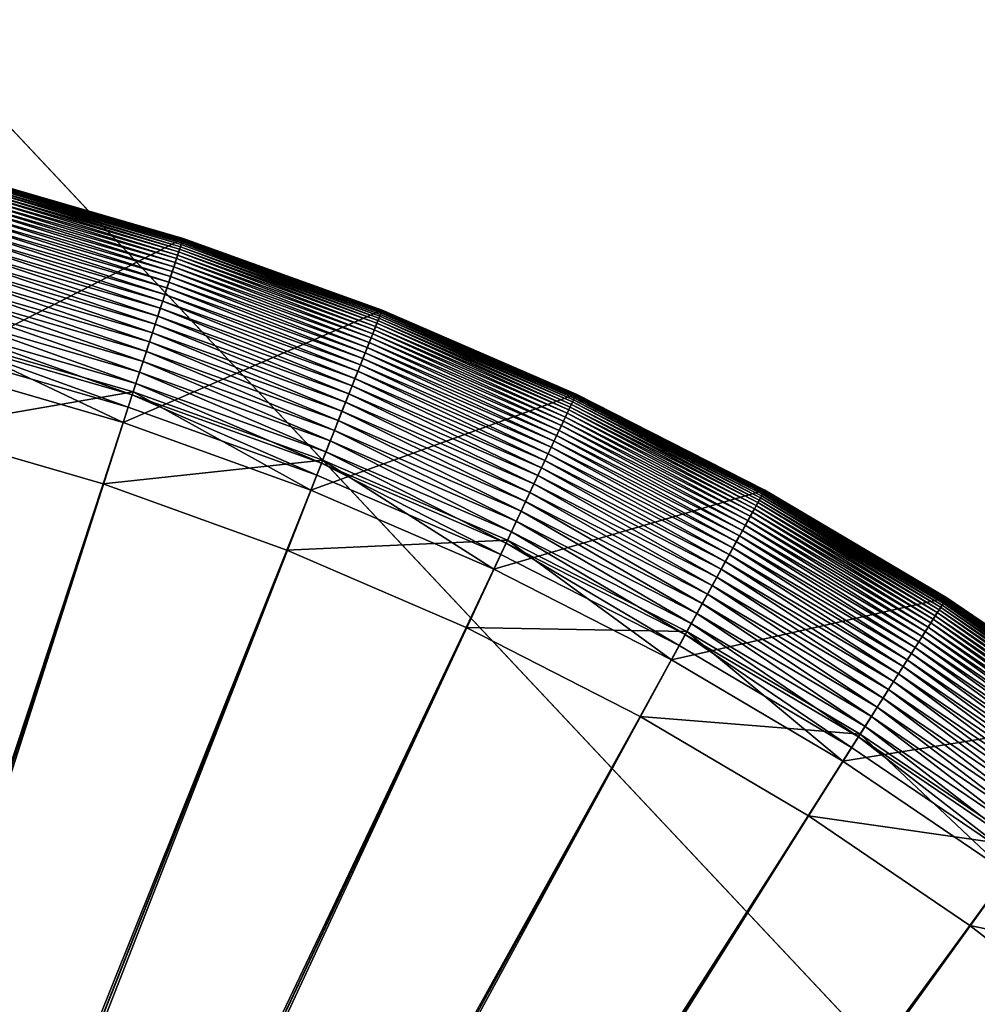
# Model space of a CAD drawing. Header units: millimetres. Extents: x -17.3 to 17.3, y -17.3 to 17.3.
# Tile 232 of 256: x -9.9 to -8.9, y 9.6 to 10.6. Entities that reach past the tile are written whole.
import ezdxf

# ---------------------------------------------------------------- set-up
doc = ezdxf.new("R2010")
doc.units = ezdxf.units.MM
doc.layers.get('0').update_dxf_attribs({"true_color": 0x5890e1})

msp = doc.modelspace()

# ---------------------------------------------------------------- meshes
at = {"color": 206, "true_color": 0x6c0888}
mesh = msp.add_polyface(dxfattribs=at)
corners = [(0, 16.6892, 33.4678), (0, 0, 33.4678), (-1.0479, 16.6563, 33.4678), (0, 0, 33.9833), (0, 16.2671, 33.8989), (-1.0214, 16.235, 33.8989), (-2.0917, 16.5576, 33.4678), (-2.0388, 16.1388, 33.8989), (-3.1272, 16.3936, 33.4678), (-3.0482, 15.979, 33.8989), (-4.1504, 16.1649, 33.4678), (-4.0455, 15.7561, 33.8989), (-5.1573, 15.8724, 33.4678), (-5.0268, 15.4709, 33.8989), (-6.1437, 15.5172, 33.4678), (-5.9883, 15.1248, 33.8989), (-7.1059, 15.1009, 33.4678), (-6.9262, 14.7189, 33.8989), (-8.0401, 14.6249, 33.4678), (-7.8367, 14.255, 33.8989), (-8.9425, 14.0912, 33.4678), (-8.7164, 13.7348, 33.8989), (-9.8097, 13.5019, 33.4678), (-9.5616, 13.1604, 33.8989), (-10.6381, 12.8593, 33.4678), (-10.3691, 12.534, 33.8989), (-11.4246, 12.1659, 33.4678), (-11.1356, 11.8582, 33.8989), (-11.4698, 12.2141, 33.4685), (-12.1659, 11.4246, 33.4678), (-11.8582, 11.1356, 33.8989), (-11.1979, 11.9245, 35.1652), (-11.9245, 11.1979, 35.1652), (-11.0823, 11.8015, 35.209), (-11.8015, 11.0823, 35.209), (-12.5891, 11.8219, 35.7037), (-12.8593, 10.6381, 33.4678), (-12.534, 10.3691, 33.8989), (-13.5019, 9.8097, 33.4678), (-13.1604, 9.5616, 33.8989), (-14.0912, 8.9425, 33.4678), (-13.7348, 8.7164, 33.8989), (-14.6249, 8.0401, 33.4678), (-14.255, 7.8367, 33.8989), (-15.1009, 7.1059, 33.4678), (-14.7189, 6.9262, 33.8989), (-15.5172, 6.1437, 33.4678), (-15.1248, 5.9883, 33.8989), (-15.8724, 5.1573, 33.4678), (-15.4709, 5.0268, 33.8989), (-16.1649, 4.1504, 33.4678), (-15.7561, 4.0455, 33.8989), (-16.3936, 3.1272, 33.4678), (-15.979, 3.0481, 33.8989), (-16.5576, 2.0917, 33.4678), (-16.1388, 2.0388, 33.8989), (-16.6563, 1.0479, 33.4678), (-16.235, 1.0214, 33.8989), (-16.6892, 0, 33.4678), (-16.2671, 0, 33.8989)]
mesh.append_faces([[corners[k] for k in face] for face in [(0, 1, 2), (2, 1, 6), (6, 1, 8), (8, 1, 10), (10, 1, 12), (12, 1, 14), (14, 1, 16), (16, 1, 18), (18, 1, 20), (20, 1, 22), (22, 1, 24), (24, 1, 26), (26, 1, 29), (27, 32, 30), (31, 34, 32), (33, 35, 34), (29, 1, 36), (36, 1, 38), (38, 1, 40), (40, 1, 42), (42, 1, 44), (44, 1, 46), (46, 1, 48), (48, 1, 50), (50, 1, 52), (52, 1, 54), (54, 1, 56), (56, 1, 58)]], dxfattribs={"vtx0": -1, "color": 206})
mesh.append_faces([[corners[k] for k in face] for face in [(3, 4, 5), (3, 5, 7), (3, 7, 9), (3, 9, 11), (3, 11, 13), (3, 13, 15), (3, 15, 17), (3, 17, 19), (3, 19, 21), (3, 21, 23), (3, 23, 25), (3, 25, 27), (28, 26, 29), (3, 27, 30), (27, 31, 32), (31, 33, 34), (3, 30, 37), (3, 37, 39), (3, 39, 41), (3, 41, 43), (3, 43, 45), (3, 45, 47), (3, 47, 49), (3, 49, 51), (3, 51, 53), (3, 53, 55), (3, 55, 57), (3, 57, 59)]], dxfattribs={"vtx2": -1, "color": 206})
mesh = msp.add_polyface(dxfattribs=at)
corners = [(-10.1184, 10.5048, -11.7242), (-10.1184, 10.5048, -8.9432), (-9.9022, 10.4565, -8.9432), (-9.9022, 10.4565, -11.7242), (-10.1184, 10.5048, -8.9335), (-9.9022, 10.4565, -8.9335), (-10.1185, 10.5045, -8.9239), (-9.9023, 10.4562, -8.9239), (-10.1186, 10.5039, -8.9143), (-9.9025, 10.4555, -8.9143), (-10.1188, 10.5029, -8.9048), (-9.9027, 10.4546, -8.9048), (-10.119, 10.5017, -8.8954), (-9.903, 10.4534, -8.8954), (-10.1193, 10.5001, -8.8861), (-9.9034, 10.4518, -8.8861), (-10.1197, 10.4981, -8.8769), (-9.9039, 10.4499, -8.8769), (-9.9045, 10.4476, -8.8679), (-10.1201, 10.4958, -8.8679), (-9.9052, 10.445, -8.859), (-10.1206, 10.4932, -8.859), (-9.9059, 10.442, -8.8503), (-10.1212, 10.4902, -8.8503), (-9.9068, 10.4387, -8.8419), (-10.1219, 10.4867, -8.8419), (-9.9078, 10.4349, -8.8336), (-10.1226, 10.4829, -8.8336), (-9.9088, 10.4307, -8.8256), (-10.1234, 10.4787, -8.8256), (-9.91, 10.4262, -8.8178), (-10.1243, 10.4741, -8.8178), (-9.9113, 10.4212, -8.8103), (-10.1253, 10.469, -8.8103), (-9.9127, 10.4158, -8.8031), (-10.1263, 10.4635, -8.8031), (-9.9142, 10.4099, -8.7963), (-10.1274, 10.4576, -8.7963), (-9.9158, 10.4036, -8.7898), (-10.1286, 10.4512, -8.7898), (-9.9175, 10.3969, -8.7836), (-10.13, 10.4444, -8.7836), (-9.9194, 10.3896, -8.7778), (-10.1314, 10.437, -8.7778), (-9.9214, 10.3819, -8.7725), (-10.1328, 10.4292, -8.7725), (-9.9235, 10.3738, -8.7675), (-10.1344, 10.4209, -8.7675), (-9.9257, 10.3651, -8.763), (-10.1361, 10.4121, -8.763), (-9.9281, 10.3559, -8.7589), (-10.1379, 10.4028, -8.7589), (-9.9305, 10.3461, -8.7553), (-10.1398, 10.3929, -8.7553), (-9.9332, 10.3359, -8.7522), (-10.1418, 10.3825, -8.7522), (-9.9359, 10.3251, -8.7497), (-10.1438, 10.3716, -8.7497), (-9.9389, 10.3138, -8.7476), (-10.146, 10.3601, -8.7476), (-9.9419, 10.3019, -8.7461), (-10.1483, 10.3481, -8.7461), (-9.9451, 10.2895, -8.7452), (-10.1507, 10.3354, -8.7452), (-9.9484, 10.2764, -8.7449), (-10.1691, 10.2392, -9.1141), (-9.9442, 10.2928, -9.3675), (-9.9695, 10.1946, -9.1141), (-10.1501, 10.3388, -9.3675), (-9.9526, 10.2601, -11.5706), (-10.1564, 10.3056, -11.5706), (-9.7085, 10.3361, -8.7836), (-9.7108, 10.329, -8.7778), (-9.7133, 10.3215, -8.7725), (-9.7159, 10.3134, -8.7675), (-9.7186, 10.3049, -8.763), (-9.7216, 10.2959, -8.7589), (-9.7247, 10.2863, -8.7553), (-9.7279, 10.2763, -8.7522), (-9.7314, 10.2657, -8.7497), (-9.735, 10.2546, -8.7476), (-9.7388, 10.2429, -8.7461), (-9.7428, 10.2307, -8.7452), (-9.7469, 10.2179, -8.7449), (-9.7417, 10.234, -9.3675), (-9.7521, 10.2018, -11.5706), (-9.6895, 10.3947, -11.7242)]
mesh.append_faces([[corners[k] for k in face] for face in [(0, 2, 3), (1, 5, 2), (4, 7, 5), (6, 9, 7), (8, 11, 9), (10, 13, 11), (12, 15, 13), (14, 17, 15), (16, 18, 17), (19, 20, 18), (21, 22, 20), (23, 24, 22), (25, 26, 24), (27, 28, 26), (29, 30, 28), (31, 32, 30), (33, 34, 32), (35, 36, 34), (37, 38, 36), (39, 40, 38), (41, 42, 40), (43, 44, 42), (45, 46, 44), (47, 48, 46), (49, 50, 48), (51, 52, 50), (53, 54, 52), (55, 56, 54), (57, 58, 56), (59, 60, 58), (61, 62, 60), (63, 64, 62), (65, 66, 67), (68, 69, 66), (70, 3, 69)]], dxfattribs={"vtx0": -1, "color": 206})
mesh.append_faces([[corners[k] for k in face] for face in [(0, 1, 2), (1, 4, 5), (4, 6, 7), (6, 8, 9), (8, 10, 11), (10, 12, 13), (12, 14, 15), (14, 16, 17), (38, 40, 71), (40, 42, 72), (42, 44, 73), (44, 46, 74), (46, 48, 75), (48, 50, 76), (50, 52, 77), (52, 54, 78), (54, 56, 79), (56, 58, 80), (58, 60, 81), (60, 62, 82), (62, 64, 83), (67, 66, 84), (66, 69, 85), (69, 3, 86)]], dxfattribs={"vtx2": -1, "color": 206})
mesh = msp.add_polyface(dxfattribs=at)
corners = [(-9.9022, 10.4565, -11.7242), (-9.9022, 10.4565, -8.9432), (-9.6895, 10.3947, -8.9432), (-9.6895, 10.3947, -11.7242), (-9.9022, 10.4565, -8.9335), (-9.6895, 10.3947, -8.9335), (-9.9023, 10.4562, -8.9239), (-9.6896, 10.3944, -8.9239), (-9.9025, 10.4555, -8.9143), (-9.6898, 10.3938, -8.9143), (-9.9027, 10.4546, -8.9048), (-9.6901, 10.3929, -8.9048), (-9.903, 10.4534, -8.8954), (-9.6905, 10.3916, -8.8954), (-9.9034, 10.4518, -8.8861), (-9.691, 10.3901, -8.8861), (-9.9039, 10.4499, -8.8769), (-9.6916, 10.3882, -8.8769), (-9.9045, 10.4476, -8.8679), (-9.6923, 10.386, -8.8679), (-9.9052, 10.445, -8.859), (-9.6931, 10.3834, -8.859), (-9.9059, 10.442, -8.8503), (-9.6941, 10.3805, -8.8503), (-9.9068, 10.4387, -8.8419), (-9.6952, 10.3772, -8.8419), (-9.9078, 10.4349, -8.8336), (-9.6964, 10.3735, -8.8336), (-9.9088, 10.4307, -8.8256), (-9.6977, 10.3694, -8.8256), (-9.91, 10.4262, -8.8178), (-9.6991, 10.3649, -8.8178), (-9.9113, 10.4212, -8.8103), (-9.7007, 10.36, -8.8103), (-9.9127, 10.4158, -8.8031), (-9.7025, 10.3547, -8.8031), (-9.9142, 10.4099, -8.7963), (-9.7043, 10.349, -8.7963), (-9.9158, 10.4036, -8.7898), (-9.7063, 10.3428, -8.7898), (-9.7085, 10.3361, -8.7836), (-9.9175, 10.3969, -8.7836), (-9.7108, 10.329, -8.7778), (-9.9194, 10.3896, -8.7778), (-9.7133, 10.3215, -8.7725), (-9.9214, 10.3819, -8.7725), (-9.7159, 10.3134, -8.7675), (-9.9235, 10.3738, -8.7675), (-9.7186, 10.3049, -8.763), (-9.9257, 10.3651, -8.763), (-9.7216, 10.2959, -8.7589), (-9.9281, 10.3559, -8.7589), (-9.7247, 10.2863, -8.7553), (-9.9305, 10.3461, -8.7553), (-9.7279, 10.2763, -8.7522), (-9.9332, 10.3359, -8.7522), (-9.7314, 10.2657, -8.7497), (-9.9359, 10.3251, -8.7497), (-9.735, 10.2546, -8.7476), (-9.9389, 10.3138, -8.7476), (-9.7388, 10.2429, -8.7461), (-9.9419, 10.3019, -8.7461), (-9.7428, 10.2307, -8.7452), (-9.9451, 10.2895, -8.7452), (-9.7469, 10.2179, -8.7449), (-9.9695, 10.1946, -9.1141), (-9.7417, 10.234, -9.3675), (-9.773, 10.1375, -9.1141), (-9.9442, 10.2928, -9.3675), (-9.7521, 10.2018, -11.5706), (-9.9526, 10.2601, -11.5706), (-9.5309, 10.1935, -8.7497), (-9.5353, 10.1827, -8.7476), (-9.5398, 10.1713, -8.7461), (-9.5445, 10.1593, -8.7452), (-9.5495, 10.1468, -8.7449), (-9.5557, 10.1311, -11.5706)]
mesh.append_faces([[corners[k] for k in face] for face in [(0, 2, 3), (1, 5, 2), (4, 7, 5), (6, 9, 7), (8, 11, 9), (10, 13, 11), (12, 15, 13), (14, 17, 15), (16, 19, 17), (18, 21, 19), (20, 23, 21), (22, 25, 23), (24, 27, 25), (26, 29, 27), (28, 31, 29), (30, 33, 31), (32, 35, 33), (34, 37, 35), (36, 39, 37), (38, 40, 39), (41, 42, 40), (43, 44, 42), (45, 46, 44), (47, 48, 46), (49, 50, 48), (51, 52, 50), (53, 54, 52), (55, 56, 54), (57, 58, 56), (59, 60, 58), (61, 62, 60), (63, 64, 62), (65, 66, 67), (68, 69, 66), (70, 3, 69)]], dxfattribs={"vtx0": -1, "color": 206})
mesh.append_faces([[corners[k] for k in face] for face in [(0, 1, 2), (1, 4, 5), (4, 6, 7), (6, 8, 9), (8, 10, 11), (10, 12, 13), (12, 14, 15), (14, 16, 17), (16, 18, 19), (18, 20, 21), (20, 22, 23), (22, 24, 25), (24, 26, 27), (26, 28, 29), (28, 30, 31), (30, 32, 33), (32, 34, 35), (34, 36, 37), (36, 38, 39), (54, 56, 71), (56, 58, 72), (58, 60, 73), (60, 62, 74), (62, 64, 75), (66, 69, 76)]], dxfattribs={"vtx2": -1, "color": 206})
mesh = msp.add_polyface(dxfattribs=at)
corners = [(-9.6895, 10.3947, -11.7242), (-9.6895, 10.3947, -8.9432), (-9.481, 10.3196, -8.9432), (-9.6895, 10.3947, -8.9335), (-9.481, 10.3196, -8.9335), (-9.6896, 10.3944, -8.9239), (-9.4811, 10.3193, -8.9239), (-9.6898, 10.3938, -8.9143), (-9.4814, 10.3187, -8.9143), (-9.6901, 10.3929, -8.9048), (-9.4817, 10.3178, -8.9048), (-9.6905, 10.3916, -8.8954), (-9.4822, 10.3167, -8.8954), (-9.691, 10.3901, -8.8861), (-9.4828, 10.3151, -8.8861), (-9.6916, 10.3882, -8.8769), (-9.4835, 10.3133, -8.8769), (-9.6923, 10.386, -8.8679), (-9.4844, 10.3111, -8.8679), (-9.6931, 10.3834, -8.859), (-9.4854, 10.3086, -8.859), (-9.6941, 10.3805, -8.8503), (-9.4865, 10.3058, -8.8503), (-9.6952, 10.3772, -8.8419), (-9.4878, 10.3025, -8.8419), (-9.6964, 10.3735, -8.8336), (-9.4892, 10.2989, -8.8336), (-9.6977, 10.3694, -8.8256), (-9.4908, 10.2949, -8.8256), (-9.6991, 10.3649, -8.8178), (-9.4925, 10.2905, -8.8178), (-9.7007, 10.36, -8.8103), (-9.4944, 10.2858, -8.8103), (-9.7025, 10.3547, -8.8031), (-9.4965, 10.2806, -8.8031), (-9.7043, 10.349, -8.7963), (-9.4987, 10.2749, -8.7963), (-9.7063, 10.3428, -8.7898), (-9.5011, 10.2689, -8.7898), (-9.7085, 10.3361, -8.7836), (-9.5037, 10.2624, -8.7836), (-9.7108, 10.329, -8.7778), (-9.5064, 10.2555, -8.7778), (-9.7133, 10.3215, -8.7725), (-9.5094, 10.2481, -8.7725), (-9.7159, 10.3134, -8.7675), (-9.5125, 10.2402, -8.7675), (-9.7186, 10.3049, -8.763), (-9.5158, 10.2319, -8.763), (-9.7216, 10.2959, -8.7589), (-9.5193, 10.223, -8.7589), (-9.7247, 10.2863, -8.7553), (-9.523, 10.2137, -8.7553), (-9.7279, 10.2763, -8.7522), (-9.5269, 10.2039, -8.7522), (-9.5309, 10.1935, -8.7497), (-9.7314, 10.2657, -8.7497), (-9.5353, 10.1827, -8.7476), (-9.735, 10.2546, -8.7476), (-9.5398, 10.1713, -8.7461), (-9.7388, 10.2429, -8.7461), (-9.5445, 10.1593, -8.7452), (-9.7521, 10.2018, -11.5706), (-9.481, 10.3196, -11.7242), (-9.5557, 10.1311, -11.5706)]
mesh.append_faces([[corners[k] for k in face] for face in [(1, 4, 2), (3, 6, 4), (5, 8, 6), (7, 10, 8), (9, 12, 10), (11, 14, 12), (13, 16, 14), (15, 18, 16), (17, 20, 18), (19, 22, 20), (21, 24, 22), (23, 26, 24), (25, 28, 26), (27, 30, 28), (29, 32, 30), (31, 34, 32), (33, 36, 34), (35, 38, 36), (37, 40, 38), (39, 42, 40), (41, 44, 42), (43, 46, 44), (45, 48, 46), (47, 50, 48), (49, 52, 50), (51, 54, 52), (53, 55, 54), (56, 57, 55), (58, 59, 57), (60, 61, 59), (62, 63, 64)]], dxfattribs={"vtx0": -1, "color": 206})
mesh.append_faces([[corners[k] for k in face] for face in [(0, 1, 2), (1, 3, 4), (3, 5, 6), (5, 7, 8), (7, 9, 10), (9, 11, 12), (11, 13, 14), (13, 15, 16), (15, 17, 18), (17, 19, 20), (19, 21, 22), (21, 23, 24), (23, 25, 26), (25, 27, 28), (27, 29, 30), (29, 31, 32), (31, 33, 34), (33, 35, 36), (35, 37, 38), (37, 39, 40), (39, 41, 42), (41, 43, 44), (43, 45, 46), (45, 47, 48), (47, 49, 50), (49, 51, 52), (51, 53, 54), (62, 0, 63)]], dxfattribs={"vtx2": -1, "color": 206})
mesh = msp.add_polyface(dxfattribs=at)
corners = [(-9.6895, 10.3947, -11.7242), (-9.481, 10.3196, -8.9432), (-9.481, 10.3196, -11.7242), (-9.2777, 10.2317, -8.9432), (-9.2777, 10.2317, -11.7242), (-9.481, 10.3196, -8.9335), (-9.2777, 10.2316, -8.9335), (-9.4811, 10.3193, -8.9239), (-9.2778, 10.2313, -8.9239), (-9.4814, 10.3187, -8.9143), (-9.2781, 10.2308, -8.9143), (-9.4817, 10.3178, -8.9048), (-9.2785, 10.2299, -8.9048), (-9.4822, 10.3167, -8.8954), (-9.2791, 10.2288, -8.8954), (-9.4828, 10.3151, -8.8861), (-9.2798, 10.2273, -8.8861), (-9.4835, 10.3133, -8.8769), (-9.2806, 10.2255, -8.8769), (-9.4844, 10.3111, -8.8679), (-9.2816, 10.2234, -8.8679), (-9.4854, 10.3086, -8.859), (-9.2827, 10.2209, -8.859), (-9.4865, 10.3058, -8.8503), (-9.2841, 10.2181, -8.8503), (-9.4878, 10.3025, -8.8419), (-9.2855, 10.215, -8.8419), (-9.4892, 10.2989, -8.8336), (-9.2872, 10.2115, -8.8336), (-9.4908, 10.2949, -8.8256), (-9.289, 10.2076, -8.8256), (-9.4925, 10.2905, -8.8178), (-9.291, 10.2033, -8.8178), (-9.4944, 10.2858, -8.8103), (-9.2932, 10.1987, -8.8103), (-9.4965, 10.2806, -8.8031), (-9.2956, 10.1936, -8.8031), (-9.4987, 10.2749, -8.7963), (-9.2982, 10.1882, -8.7963), (-9.5011, 10.2689, -8.7898), (-9.3009, 10.1823, -8.7898), (-9.5037, 10.2624, -8.7836), (-9.3039, 10.176, -8.7836), (-9.5064, 10.2555, -8.7778), (-9.3071, 10.1692, -8.7778), (-9.5094, 10.2481, -8.7725), (-9.3105, 10.162, -8.7725), (-9.5125, 10.2402, -8.7675), (-9.3141, 10.1544, -8.7675), (-9.5158, 10.2319, -8.763), (-9.3179, 10.1462, -8.763), (-9.5193, 10.223, -8.7589), (-9.3219, 10.1376, -8.7589), (-9.523, 10.2137, -8.7553), (-9.3262, 10.1286, -8.7553), (-9.5557, 10.1311, -11.5706), (-9.0803, 10.1311, -8.9432), (-9.0803, 10.1311, -8.9335), (-9.0805, 10.1308, -8.9239), (-9.0808, 10.1302, -8.9143), (-9.0812, 10.1294, -8.9048), (-9.0818, 10.1283, -8.8954), (-9.0826, 10.1268, -8.8861), (-9.0836, 10.1251, -8.8769), (-9.0847, 10.1231, -8.8679), (-9.086, 10.1207, -8.859)]
mesh.append_faces([[corners[k] for k in face] for face in [(0, 1, 2), (2, 3, 4), (1, 6, 3), (5, 8, 6), (7, 10, 8), (9, 12, 10), (11, 14, 12), (13, 16, 14), (15, 18, 16), (17, 20, 18), (19, 22, 20), (21, 24, 22), (23, 26, 24), (25, 28, 26), (27, 30, 28), (29, 32, 30), (31, 34, 32), (33, 36, 34), (35, 38, 36), (37, 40, 38), (39, 42, 40), (41, 44, 42), (43, 46, 44)]], dxfattribs={"vtx0": -1, "color": 206})
mesh.append_faces([[corners[k] for k in face] for face in [(2, 1, 3), (1, 5, 6), (5, 7, 8), (7, 9, 10), (9, 11, 12), (11, 13, 14), (13, 15, 16), (15, 17, 18), (17, 19, 20), (19, 21, 22), (21, 23, 24), (23, 25, 26), (25, 27, 28), (27, 29, 30), (29, 31, 32), (31, 33, 34), (33, 35, 36), (35, 37, 38), (37, 39, 40), (39, 41, 42), (41, 43, 44), (43, 45, 46), (45, 47, 48), (47, 49, 50), (49, 51, 52), (51, 53, 54), (55, 2, 4), (4, 3, 56), (3, 6, 57), (6, 8, 58), (8, 10, 59), (10, 12, 60), (12, 14, 61), (14, 16, 62), (16, 18, 63), (18, 20, 64), (20, 22, 65)]], dxfattribs={"vtx2": -1, "color": 206})
mesh = msp.add_polyface(dxfattribs=at)
corners = [(-10.7792, 10.3814, -8.7449), (-10.765, 7.2672, -8.7449), (-10.5695, 10.3748, -8.7449), (-10.7792, 7.2677, -9.131), (-10.7792, 10.2969, -9.1141), (-10.5748, 10.2905, -9.1141), (-10.7508, 7.2659, -8.7449), (-10.3605, 10.3551, -8.7449), (-10.765, 7.2672, -9.131), (-10.3711, 10.2712, -9.1141), (-10.7367, 7.2637, -8.7449), (-10.1533, 10.3222, -8.7449), (-10.7508, 7.2659, -9.131), (-10.1691, 10.2392, -9.1141), (-10.7228, 7.2605, -8.7449), (-9.9484, 10.2764, -8.7449), (-10.7367, 7.2637, -9.131), (-9.9695, 10.1946, -9.1141), (-10.7091, 7.2566, -8.7449), (-9.7469, 10.2179, -8.7449), (-10.7228, 7.2605, -9.131), (-9.773, 10.1375, -9.1141), (-10.6957, 7.2517, -8.7449), (-9.5495, 10.1468, -8.7449), (-10.7091, 7.2566, -9.131), (-9.5806, 10.0682, -9.1141), (-10.6826, 7.2461, -8.7449), (-9.3568, 10.0635, -8.7449), (-10.6957, 7.2517, -9.131), (-9.3928, 9.987, -9.1141), (-10.6699, 7.2396, -8.7449), (-9.1699, 9.9682, -8.7449), (-10.6826, 7.2461, -9.131), (-9.2106, 9.8941, -9.1141), (-10.6576, 7.2323, -8.7449), (-8.9892, 9.8614, -8.7449), (-10.6699, 7.2396, -9.131), (-9.0345, 9.79, -9.1141), (-8.9751, 9.8836, -8.7461), (-8.8077, 9.7543, -8.7452), (-8.8002, 9.7647, -8.7461), (-8.982, 9.8727, -8.7452), (-8.8156, 9.7434, -8.7449), (-10.6458, 7.2243, -8.7449), (-10.6576, 7.2323, -9.131), (-8.8653, 9.675, -9.1141), (-8.9802, 9.8756, -9.3675), (-8.8057, 9.7571, -9.3675), (-8.8256, 9.7297, -11.5706), (-8.7346, 9.8549, -8.7963), (-8.7385, 9.8496, -8.7898), (-8.5661, 9.7159, -8.7898), (-8.7426, 9.844, -8.7836), (-8.5706, 9.7106, -8.7836), (-8.7469, 9.8379, -8.7778), (-8.5753, 9.7048, -8.7778), (-8.7516, 9.8315, -8.7725), (-8.5804, 9.6987, -8.7725), (-8.7566, 9.8247, -8.7675), (-8.5858, 9.6922, -8.7675), (-8.7619, 9.8174, -8.763), (-8.5915, 9.6853, -8.763), (-8.7674, 9.8097, -8.7589), (-8.5975, 9.6779, -8.7589), (-8.7733, 9.8016, -8.7553), (-8.6039, 9.6702, -8.7553), (-8.7796, 9.7931, -8.7522), (-8.6107, 9.6621, -8.7522), (-8.7861, 9.7841, -8.7497), (-8.6178, 9.6535, -8.7497), (-8.793, 9.7746, -8.7476), (-8.6252, 9.6445, -8.7476), (-8.633, 9.635, -8.7461), (-8.6412, 9.6251, -8.7452), (-8.6498, 9.6148, -8.7449), (-10.6346, 7.2156, -8.7449), (-10.6458, 7.2243, -9.131), (-8.7037, 9.5497, -9.1141), (-8.639, 9.6278, -9.3675), (-8.6606, 9.6017, -11.5706), (-8.7064, 9.8938, -11.7242), (-8.5313, 9.758, -11.7242), (-10.6239, 7.2062, -8.7449), (-8.4924, 9.476, -8.7449), (-10.6346, 7.2156, -9.131), (-8.5502, 9.4144, -9.1141), (-10.6138, 7.1961, -8.7449), (-8.344, 9.3276, -8.7449), (-10.6239, 7.2062, -9.131), (-8.4056, 9.2697, -9.1141), (-10.6044, 7.1854, -8.7449), (-8.2052, 9.1702, -8.7449), (-10.6138, 7.1961, -9.131), (-8.2703, 9.1163, -9.1141), (-10.5956, 7.1741, -8.7449), (-8.0766, 9.0043, -8.7449), (-10.6044, 7.1854, -9.131), (-8.1449, 8.9547, -9.1141)]
mesh.append_faces([[corners[k] for k in face] for face in [(0, 1, 2), (2, 6, 7), (7, 10, 11), (11, 14, 15), (15, 18, 19), (19, 22, 23), (23, 26, 27), (27, 30, 31), (31, 34, 35), (38, 39, 40), (41, 42, 39), (35, 43, 42), (37, 47, 45), (46, 48, 47), (68, 71, 69), (70, 72, 71), (40, 73, 72), (39, 74, 73), (42, 75, 74), (45, 78, 77), (47, 79, 78), (48, 81, 79), (74, 82, 83), (83, 86, 87), (87, 90, 91), (91, 94, 95)]], dxfattribs={"vtx0": -1, "color": 206})
mesh.append_faces([[corners[k] for k in face] for face in [(3, 4, 5), (8, 5, 9), (12, 9, 13), (16, 13, 17), (20, 17, 21), (24, 21, 25), (28, 25, 29), (32, 29, 33), (36, 33, 37), (44, 37, 45), (37, 46, 47), (49, 50, 51), (50, 52, 53), (52, 54, 55), (54, 56, 57), (56, 58, 59), (58, 60, 61), (60, 62, 63), (62, 64, 65), (64, 66, 67), (66, 68, 69), (68, 70, 71), (70, 40, 72), (40, 39, 73), (39, 42, 74), (76, 45, 77), (45, 47, 78), (47, 48, 79), (48, 80, 81), (84, 77, 85), (88, 85, 89), (92, 89, 93), (96, 93, 97)]], dxfattribs={"vtx2": -1, "color": 206})
mesh = msp.add_polyface(dxfattribs=at)
corners = [(-9.7428, 10.2307, -8.7452), (-9.5495, 10.1468, -8.7449), (-9.5445, 10.1593, -8.7452), (-9.773, 10.1375, -9.1141), (-9.7417, 10.234, -9.3675), (-9.5432, 10.1625, -9.3675), (-9.5806, 10.0682, -9.1141), (-9.5557, 10.1311, -11.5706), (-9.5094, 10.2481, -8.7725), (-9.3141, 10.1544, -8.7675), (-9.3105, 10.162, -8.7725), (-9.5125, 10.2402, -8.7675), (-9.3179, 10.1462, -8.763), (-9.5158, 10.2319, -8.763), (-9.3219, 10.1376, -8.7589), (-9.5193, 10.223, -8.7589), (-9.3262, 10.1286, -8.7553), (-9.523, 10.2137, -8.7553), (-9.5269, 10.2039, -8.7522), (-9.3307, 10.119, -8.7522), (-9.5309, 10.1935, -8.7497), (-9.3354, 10.1089, -8.7497), (-9.5353, 10.1827, -8.7476), (-9.3404, 10.0984, -8.7476), (-9.5398, 10.1713, -8.7461), (-9.3456, 10.0873, -8.7461), (-9.3511, 10.0756, -8.7452), (-9.3568, 10.0635, -8.7449), (-9.3497, 10.0787, -9.3675), (-9.3928, 9.987, -9.1141), (-9.364, 10.0482, -11.5706), (-9.2777, 10.2317, -11.7242), (-9.2827, 10.2209, -8.859), (-9.2841, 10.2181, -8.8503), (-9.0875, 10.118, -8.8503), (-9.2855, 10.215, -8.8419), (-9.0892, 10.1149, -8.8419), (-9.2872, 10.2115, -8.8336), (-9.091, 10.1115, -8.8336), (-9.289, 10.2076, -8.8256), (-9.0931, 10.1078, -8.8256), (-9.291, 10.2033, -8.8178), (-9.0954, 10.1036, -8.8178), (-9.2932, 10.1987, -8.8103), (-9.0979, 10.0991, -8.8103), (-9.2956, 10.1936, -8.8031), (-9.1006, 10.0942, -8.8031), (-9.2982, 10.1882, -8.7963), (-9.1035, 10.0889, -8.7963), (-9.3009, 10.1823, -8.7898), (-9.1066, 10.0832, -8.7898), (-9.3039, 10.176, -8.7836), (-9.11, 10.0771, -8.7836), (-9.3071, 10.1692, -8.7778), (-9.1136, 10.0706, -8.7778), (-9.1174, 10.0636, -8.7725), (-9.1215, 10.0562, -8.7675), (-9.1258, 10.0484, -8.763), (-9.1304, 10.04, -8.7589), (-9.1352, 10.0312, -8.7553), (-9.1403, 10.022, -8.7522), (-9.1456, 10.0122, -8.7497), (-9.1513, 10.002, -8.7476), (-9.1572, 9.9912, -8.7461), (-9.1634, 9.98, -8.7452), (-9.1699, 9.9682, -8.7449), (-9.1617, 9.983, -9.3675), (-9.2106, 9.8941, -9.1141), (-9.178, 9.9534, -11.5706), (-9.0803, 10.1311, -11.7242)]
mesh.append_faces([[corners[k] for k in face] for face in [(0, 1, 2), (3, 5, 6), (4, 7, 5), (8, 9, 10), (11, 12, 9), (13, 14, 12), (15, 16, 14), (17, 19, 16), (18, 21, 19), (20, 23, 21), (22, 25, 23), (24, 26, 25), (2, 27, 26), (6, 28, 29), (5, 30, 28), (7, 31, 30), (16, 60, 59), (19, 61, 60), (21, 62, 61), (23, 63, 62), (25, 64, 63), (26, 65, 64), (29, 66, 67), (28, 68, 66), (30, 69, 68)]], dxfattribs={"vtx0": -1, "color": 206})
mesh.append_faces([[corners[k] for k in face] for face in [(3, 4, 5), (17, 18, 19), (18, 20, 21), (20, 22, 23), (22, 24, 25), (24, 2, 26), (2, 1, 27), (6, 5, 28), (5, 7, 30), (32, 33, 34), (33, 35, 36), (35, 37, 38), (37, 39, 40), (39, 41, 42), (41, 43, 44), (43, 45, 46), (45, 47, 48), (47, 49, 50), (49, 51, 52), (51, 53, 54), (53, 10, 55), (10, 9, 56), (9, 12, 57), (12, 14, 58), (14, 16, 59), (16, 19, 60), (19, 21, 61), (21, 23, 62), (23, 25, 63), (25, 26, 64), (26, 27, 65), (29, 28, 66), (28, 30, 68), (30, 31, 69)]], dxfattribs={"vtx2": -1, "color": 206})
mesh = msp.add_polyface(dxfattribs=at)
corners = [(-9.2777, 10.2317, -11.7242), (-9.0803, 10.1311, -8.9432), (-9.0803, 10.1311, -11.7242), (-9.2777, 10.2317, -8.9432), (-9.0803, 10.1311, -8.9335), (-9.2777, 10.2316, -8.9335), (-9.0805, 10.1308, -8.9239), (-9.2778, 10.2313, -8.9239), (-9.0808, 10.1302, -8.9143), (-9.2781, 10.2308, -8.9143), (-9.0812, 10.1294, -8.9048), (-9.2785, 10.2299, -8.9048), (-9.0818, 10.1283, -8.8954), (-9.2791, 10.2288, -8.8954), (-9.0826, 10.1268, -8.8861), (-9.2798, 10.2273, -8.8861), (-9.0836, 10.1251, -8.8769), (-9.2806, 10.2255, -8.8769), (-9.0847, 10.1231, -8.8679), (-9.2816, 10.2234, -8.8679), (-9.086, 10.1207, -8.859), (-9.2827, 10.2209, -8.859), (-9.0875, 10.118, -8.8503), (-9.2841, 10.2181, -8.8503), (-9.0892, 10.1149, -8.8419), (-9.2855, 10.215, -8.8419), (-9.091, 10.1115, -8.8336), (-9.2872, 10.2115, -8.8336), (-9.0931, 10.1078, -8.8256), (-9.289, 10.2076, -8.8256), (-9.0954, 10.1036, -8.8178), (-9.291, 10.2033, -8.8178), (-9.0979, 10.0991, -8.8103), (-9.2932, 10.1987, -8.8103), (-9.1006, 10.0942, -8.8031), (-9.2956, 10.1936, -8.8031), (-9.1035, 10.0889, -8.7963), (-9.2982, 10.1882, -8.7963), (-9.1066, 10.0832, -8.7898), (-9.3009, 10.1823, -8.7898), (-9.11, 10.0771, -8.7836), (-9.3039, 10.176, -8.7836), (-9.1136, 10.0706, -8.7778), (-9.3071, 10.1692, -8.7778), (-9.1174, 10.0636, -8.7725), (-9.3105, 10.162, -8.7725), (-9.1215, 10.0562, -8.7675), (-9.3141, 10.1544, -8.7675), (-9.1258, 10.0484, -8.763), (-9.3179, 10.1462, -8.763), (-9.1304, 10.04, -8.7589), (-9.3219, 10.1376, -8.7589), (-9.1352, 10.0312, -8.7553), (-8.8945, 10.0106, -8.8679), (-8.896, 10.0083, -8.859), (-8.8976, 10.0057, -8.8503), (-8.8995, 10.0028, -8.8419), (-8.9016, 9.9995, -8.8336), (-8.9039, 9.9959, -8.8256), (-8.9064, 9.9919, -8.8178), (-8.9091, 9.9875, -8.8103), (-8.9121, 9.9828, -8.8031), (-8.9154, 9.9777, -8.7963), (-8.9189, 9.9722, -8.7898), (-8.9226, 9.9663, -8.7836), (-8.9266, 9.96, -8.7778), (-8.9309, 9.9533, -8.7725), (-8.9354, 9.9462, -8.7675), (-8.9402, 9.9386, -8.763), (-8.9453, 9.9306, -8.7589), (-8.9507, 9.9221, -8.7553), (-9.1403, 10.022, -8.7522), (-8.9563, 9.9132, -8.7522), (-9.1456, 10.0122, -8.7497), (-8.9623, 9.9038, -8.7497), (-9.1513, 10.002, -8.7476), (-8.9685, 9.8939, -8.7476), (-9.1572, 9.9912, -8.7461), (-8.9751, 9.8836, -8.7461), (-9.1634, 9.98, -8.7452), (-8.982, 9.8727, -8.7452), (-9.1699, 9.9682, -8.7449), (-8.9892, 9.8614, -8.7449), (-9.2106, 9.8941, -9.1141), (-9.1617, 9.983, -9.3675), (-8.9802, 9.8756, -9.3675), (-9.0345, 9.79, -9.1141), (-9.178, 9.9534, -11.5706), (-8.9983, 9.8471, -11.5706), (-8.8896, 10.0183, -11.7242)]
mesh.append_faces([[corners[k] for k in face] for face in [(0, 1, 2), (3, 4, 1), (5, 6, 4), (7, 8, 6), (9, 10, 8), (11, 12, 10), (13, 14, 12), (15, 16, 14), (17, 18, 16), (19, 20, 18), (21, 22, 20), (23, 24, 22), (25, 26, 24), (27, 28, 26), (29, 30, 28), (31, 32, 30), (33, 34, 32), (35, 36, 34), (37, 38, 36), (39, 40, 38), (41, 42, 40), (43, 44, 42), (45, 46, 44), (47, 48, 46), (49, 50, 48), (51, 52, 50), (73, 76, 74), (75, 78, 76), (77, 80, 78), (79, 82, 80), (83, 85, 86), (84, 88, 85), (87, 89, 88)]], dxfattribs={"vtx0": -1, "color": 206})
mesh.append_faces([[corners[k] for k in face] for face in [(16, 18, 53), (18, 20, 54), (20, 22, 55), (22, 24, 56), (24, 26, 57), (26, 28, 58), (28, 30, 59), (30, 32, 60), (32, 34, 61), (34, 36, 62), (36, 38, 63), (38, 40, 64), (40, 42, 65), (42, 44, 66), (44, 46, 67), (46, 48, 68), (48, 50, 69), (50, 52, 70), (52, 71, 72), (71, 73, 74), (73, 75, 76), (75, 77, 78), (77, 79, 80), (79, 81, 82), (83, 84, 85), (84, 87, 88), (87, 2, 89)]], dxfattribs={"vtx2": -1, "color": 206})
mesh = msp.add_polyface(dxfattribs=at)
corners = [(-10.7228, 7.2605, -9.131), (-9.773, 10.1375, -9.1141), (-10.7091, 7.2566, -9.131), (-9.7469, 10.2179, -8.7449), (-10.7091, 7.2566, -8.7449), (-10.6957, 7.2517, -8.7449), (-9.5806, 10.0682, -9.1141), (-10.6957, 7.2517, -9.131), (-9.5495, 10.1468, -8.7449), (-10.6826, 7.2461, -8.7449), (-9.3928, 9.987, -9.1141), (-10.6826, 7.2461, -9.131), (-9.3568, 10.0635, -8.7449), (-10.6699, 7.2396, -8.7449), (-9.2106, 9.8941, -9.1141), (-10.6699, 7.2396, -9.131), (-9.1699, 9.9682, -8.7449), (-10.6576, 7.2323, -8.7449), (-9.0345, 9.79, -9.1141), (-10.6576, 7.2323, -9.131), (-8.9892, 9.8614, -8.7449), (-10.6458, 7.2243, -8.7449), (-8.8653, 9.675, -9.1141), (-10.6458, 7.2243, -9.131), (-8.8156, 9.7434, -8.7449), (-10.6346, 7.2156, -8.7449), (-8.7037, 9.5497, -9.1141), (-10.6346, 7.2156, -9.131), (-8.6498, 9.6148, -8.7449), (-10.6239, 7.2062, -8.7449), (-8.5502, 9.4144, -9.1141), (-10.6239, 7.2062, -9.131), (-8.4924, 9.476, -8.7449), (-10.6138, 7.1961, -8.7449), (-8.4056, 9.2697, -9.1141), (-10.6138, 7.1961, -9.131), (-8.344, 9.3276, -8.7449), (-10.6044, 7.1854, -8.7449), (-8.2703, 9.1163, -9.1141), (-10.6044, 7.1854, -9.131), (-8.2052, 9.1702, -8.7449), (-10.5956, 7.1741, -8.7449), (-8.1449, 8.9547, -9.1141), (-10.5956, 7.1741, -9.131), (-8.0766, 9.0043, -8.7449), (-10.5876, 7.1623, -8.7449), (-7.9586, 8.8308, -8.7449), (-8.03, 8.7855, -9.1141), (-10.5876, 7.1623, -9.131), (-10.5804, 7.1501, -8.7449), (-7.8518, 8.6501, -8.7449), (-7.9258, 8.6094, -9.1141), (-10.5804, 7.1501, -9.131), (-10.5739, 7.1374, -8.7449), (-7.7565, 8.4631, -8.7449), (-7.833, 8.4271, -9.1141), (-10.5739, 7.1374, -9.131), (-10.5682, 7.1243, -8.7449), (-7.6732, 8.2705, -8.7449), (-7.7517, 8.2394, -9.1141), (-10.5682, 7.1243, -9.131), (-10.5634, 7.1109, -8.7449), (-7.6021, 8.0731, -8.7449), (-7.6824, 8.0469, -9.1141), (-10.5634, 7.1109, -9.131), (-10.5594, 7.0972, -8.7449), (-7.5435, 7.8715, -8.7449), (-7.6254, 7.8505, -9.1141), (-10.5594, 7.0972, -9.131), (-10.5563, 7.0833, -8.7449), (-7.4977, 7.6667, -8.7449), (-7.5807, 7.6509, -9.1141), (-10.5563, 7.0833, -9.131), (-10.5541, 7.0692, -8.7449), (-7.4649, 7.4594, -8.7449), (-7.5487, 7.4488, -9.1141), (-10.5541, 7.0692, -9.131), (-10.5527, 7.055, -8.7449), (-7.5295, 7.2452, -9.1141), (-10.5527, 7.055, -9.131), (-7.4452, 7.2505, -8.7449), (-10.5523, 7.0407, -8.7449), (-7.5231, 7.0407, -9.1141), (-10.5523, 7.0407, -9.131)]
mesh.append_faces([[corners[k] for k in face] for face in [(0, 1, 2), (2, 6, 7), (7, 10, 11), (11, 14, 15), (15, 18, 19), (19, 22, 23), (23, 26, 27), (27, 30, 31), (31, 34, 35), (35, 38, 39), (39, 42, 43), (44, 45, 46), (43, 47, 48), (46, 49, 50), (48, 51, 52), (50, 53, 54), (52, 55, 56), (54, 57, 58), (56, 59, 60), (58, 61, 62), (60, 63, 64), (62, 65, 66), (64, 67, 68), (66, 69, 70), (68, 71, 72), (70, 73, 74), (72, 75, 76), (76, 78, 79), (79, 82, 83)]], dxfattribs={"vtx0": -1, "color": 206})
mesh.append_faces([[corners[k] for k in face] for face in [(3, 4, 5), (8, 5, 9), (12, 9, 13), (16, 13, 17), (20, 17, 21), (24, 21, 25), (28, 25, 29), (32, 29, 33), (36, 33, 37), (40, 37, 41), (44, 41, 45), (43, 42, 47), (46, 45, 49), (48, 47, 51), (50, 49, 53), (52, 51, 55), (54, 53, 57), (56, 55, 59), (58, 57, 61), (60, 59, 63), (62, 61, 65), (64, 63, 67), (66, 65, 69), (68, 67, 71), (70, 69, 73), (72, 71, 75), (74, 73, 77), (76, 75, 78), (80, 77, 81), (79, 78, 82)]], dxfattribs={"vtx2": -1, "color": 206})
mesh = msp.add_polyface(dxfattribs=at)
corners = [(-9.0803, 10.1311, -11.7242), (-9.0803, 10.1311, -8.9432), (-8.8896, 10.0183, -8.9432), (-8.8896, 10.0183, -11.7242), (-9.0803, 10.1311, -8.9335), (-8.8896, 10.0183, -8.9335), (-9.0805, 10.1308, -8.9239), (-8.8898, 10.018, -8.9239), (-9.0808, 10.1302, -8.9143), (-8.8901, 10.0175, -8.9143), (-9.0812, 10.1294, -8.9048), (-8.8906, 10.0167, -8.9048), (-9.0818, 10.1283, -8.8954), (-8.8913, 10.0156, -8.8954), (-9.0826, 10.1268, -8.8861), (-8.8922, 10.0142, -8.8861), (-9.0836, 10.1251, -8.8769), (-8.8933, 10.0126, -8.8769), (-8.8945, 10.0106, -8.8679), (-9.0847, 10.1231, -8.8679), (-8.896, 10.0083, -8.859), (-9.086, 10.1207, -8.859), (-8.8976, 10.0057, -8.8503), (-9.0875, 10.118, -8.8503), (-8.8995, 10.0028, -8.8419), (-9.0892, 10.1149, -8.8419), (-8.9016, 9.9995, -8.8336), (-9.091, 10.1115, -8.8336), (-8.9039, 9.9959, -8.8256), (-9.0931, 10.1078, -8.8256), (-8.9064, 9.9919, -8.8178), (-9.0954, 10.1036, -8.8178), (-8.9091, 9.9875, -8.8103), (-9.0979, 10.0991, -8.8103), (-8.9121, 9.9828, -8.8031), (-9.1006, 10.0942, -8.8031), (-8.9154, 9.9777, -8.7963), (-9.1035, 10.0889, -8.7963), (-8.9189, 9.9722, -8.7898), (-9.1066, 10.0832, -8.7898), (-8.9226, 9.9663, -8.7836), (-9.11, 10.0771, -8.7836), (-8.9266, 9.96, -8.7778), (-9.1136, 10.0706, -8.7778), (-8.9309, 9.9533, -8.7725), (-9.1174, 10.0636, -8.7725), (-8.9354, 9.9462, -8.7675), (-9.1215, 10.0562, -8.7675), (-8.9402, 9.9386, -8.763), (-9.1258, 10.0484, -8.763), (-8.9453, 9.9306, -8.7589), (-9.1304, 10.04, -8.7589), (-8.9507, 9.9221, -8.7553), (-9.1352, 10.0312, -8.7553), (-8.9563, 9.9132, -8.7522), (-9.1403, 10.022, -8.7522), (-8.9623, 9.9038, -8.7497), (-8.7248, 9.8685, -8.8178), (-8.7278, 9.8643, -8.8103), (-8.7311, 9.8598, -8.8031), (-8.7346, 9.8549, -8.7963), (-8.7385, 9.8496, -8.7898), (-8.7426, 9.844, -8.7836), (-8.7469, 9.8379, -8.7778), (-8.7516, 9.8315, -8.7725), (-8.7566, 9.8247, -8.7675), (-8.7619, 9.8174, -8.763), (-8.7674, 9.8097, -8.7589), (-8.7733, 9.8016, -8.7553), (-8.7796, 9.7931, -8.7522), (-8.7861, 9.7841, -8.7497), (-8.9685, 9.8939, -8.7476), (-8.793, 9.7746, -8.7476), (-8.9751, 9.8836, -8.7461), (-8.8002, 9.7647, -8.7461), (-8.982, 9.8727, -8.7452), (-8.8077, 9.7543, -8.7452), (-8.9892, 9.8614, -8.7449), (-8.8156, 9.7434, -8.7449), (-8.9802, 9.8756, -9.3675), (-8.9983, 9.8471, -11.5706), (-8.8256, 9.7297, -11.5706), (-8.7064, 9.8938, -11.7242)]
mesh.append_faces([[corners[k] for k in face] for face in [(0, 2, 3), (1, 5, 2), (4, 7, 5), (6, 9, 7), (8, 11, 9), (10, 13, 11), (12, 15, 13), (14, 17, 15), (16, 18, 17), (19, 20, 18), (21, 22, 20), (23, 24, 22), (25, 26, 24), (27, 28, 26), (29, 30, 28), (31, 32, 30), (33, 34, 32), (35, 36, 34), (37, 38, 36), (39, 40, 38), (41, 42, 40), (43, 44, 42), (45, 46, 44), (47, 48, 46), (49, 50, 48), (51, 52, 50), (53, 54, 52), (55, 56, 54), (56, 72, 70), (71, 74, 72), (80, 82, 81)]], dxfattribs={"vtx0": -1, "color": 206})
mesh.append_faces([[corners[k] for k in face] for face in [(0, 1, 2), (1, 4, 5), (4, 6, 7), (6, 8, 9), (8, 10, 11), (10, 12, 13), (12, 14, 15), (14, 16, 17), (28, 30, 57), (30, 32, 58), (32, 34, 59), (34, 36, 60), (36, 38, 61), (38, 40, 62), (40, 42, 63), (42, 44, 64), (44, 46, 65), (46, 48, 66), (48, 50, 67), (50, 52, 68), (52, 54, 69), (54, 56, 70), (56, 71, 72), (71, 73, 74), (73, 75, 76), (75, 77, 78), (79, 80, 81), (80, 3, 82)]], dxfattribs={"vtx2": -1, "color": 206})
mesh = msp.add_polyface(dxfattribs=at)
corners = [(-8.8896, 10.0183, -11.7242), (-8.8896, 10.0183, -8.9432), (-8.7064, 9.8938, -8.9432), (-8.7064, 9.8938, -11.7242), (-8.8896, 10.0183, -8.9335), (-8.7064, 9.8938, -8.9335), (-8.8898, 10.018, -8.9239), (-8.7066, 9.8935, -8.9239), (-8.8901, 10.0175, -8.9143), (-8.707, 9.893, -8.9143), (-8.8906, 10.0167, -8.9048), (-8.7075, 9.8922, -8.9048), (-8.8913, 10.0156, -8.8954), (-8.7083, 9.8912, -8.8954), (-8.8922, 10.0142, -8.8861), (-8.7092, 9.8899, -8.8861), (-8.8933, 10.0126, -8.8769), (-8.7104, 9.8883, -8.8769), (-8.8945, 10.0106, -8.8679), (-8.7118, 9.8864, -8.8679), (-8.896, 10.0083, -8.859), (-8.7133, 9.8842, -8.859), (-8.8976, 10.0057, -8.8503), (-8.7152, 9.8817, -8.8503), (-8.8995, 10.0028, -8.8419), (-8.7172, 9.8789, -8.8419), (-8.9016, 9.9995, -8.8336), (-8.7195, 9.8757, -8.8336), (-8.9039, 9.9959, -8.8256), (-8.722, 9.8723, -8.8256), (-8.7248, 9.8685, -8.8178), (-8.9064, 9.9919, -8.8178), (-8.7278, 9.8643, -8.8103), (-8.9091, 9.9875, -8.8103), (-8.7311, 9.8598, -8.8031), (-8.9121, 9.9828, -8.8031), (-8.7346, 9.8549, -8.7963), (-8.9154, 9.9777, -8.7963), (-8.7385, 9.8496, -8.7898), (-8.9189, 9.9722, -8.7898), (-8.7426, 9.844, -8.7836), (-8.9226, 9.9663, -8.7836), (-8.7469, 9.8379, -8.7778), (-8.9266, 9.96, -8.7778), (-8.7516, 9.8315, -8.7725), (-8.9309, 9.9533, -8.7725), (-8.7566, 9.8247, -8.7675), (-8.9354, 9.9462, -8.7675), (-8.7619, 9.8174, -8.763), (-8.9402, 9.9386, -8.763), (-8.7674, 9.8097, -8.7589), (-8.9453, 9.9306, -8.7589), (-8.7733, 9.8016, -8.7553), (-8.9507, 9.9221, -8.7553), (-8.7796, 9.7931, -8.7522), (-8.9563, 9.9132, -8.7522), (-8.7861, 9.7841, -8.7497), (-8.5313, 9.758, -8.9432), (-8.5313, 9.758, -8.9335), (-8.5315, 9.7577, -8.9239), (-8.5319, 9.7572, -8.9143), (-8.5326, 9.7565, -8.9048), (-8.5334, 9.7555, -8.8954), (-8.5344, 9.7543, -8.8861), (-8.5357, 9.7527, -8.8769), (-8.5371, 9.7509, -8.8679), (-8.5389, 9.7489, -8.859), (-8.5408, 9.7465, -8.8503), (-8.5431, 9.7438, -8.8419), (-8.5455, 9.7408, -8.8336), (-8.5483, 9.7375, -8.8256), (-8.5513, 9.7339, -8.8178), (-8.5546, 9.7299, -8.8103), (-8.5581, 9.7256, -8.8031), (-8.562, 9.7209, -8.7963)]
mesh.append_faces([[corners[k] for k in face] for face in [(0, 2, 3), (1, 5, 2), (4, 7, 5), (6, 9, 7), (8, 11, 9), (10, 13, 11), (12, 15, 13), (14, 17, 15), (16, 19, 17), (18, 21, 19), (20, 23, 21), (22, 25, 23), (24, 27, 25), (26, 29, 27), (28, 30, 29), (31, 32, 30), (33, 34, 32), (35, 36, 34), (37, 38, 36), (39, 40, 38), (41, 42, 40), (43, 44, 42), (45, 46, 44), (47, 48, 46), (49, 50, 48), (51, 52, 50), (53, 54, 52), (55, 56, 54)]], dxfattribs={"vtx0": -1, "color": 206})
mesh.append_faces([[corners[k] for k in face] for face in [(0, 1, 2), (1, 4, 5), (4, 6, 7), (6, 8, 9), (8, 10, 11), (10, 12, 13), (12, 14, 15), (14, 16, 17), (16, 18, 19), (18, 20, 21), (20, 22, 23), (22, 24, 25), (24, 26, 27), (26, 28, 29), (3, 2, 57), (2, 5, 58), (5, 7, 59), (7, 9, 60), (9, 11, 61), (11, 13, 62), (13, 15, 63), (15, 17, 64), (17, 19, 65), (19, 21, 66), (21, 23, 67), (23, 25, 68), (25, 27, 69), (27, 29, 70), (29, 30, 71), (30, 32, 72), (32, 34, 73), (34, 36, 74)]], dxfattribs={"vtx2": -1, "color": 206})

doc.saveas('drawing.dxf')
